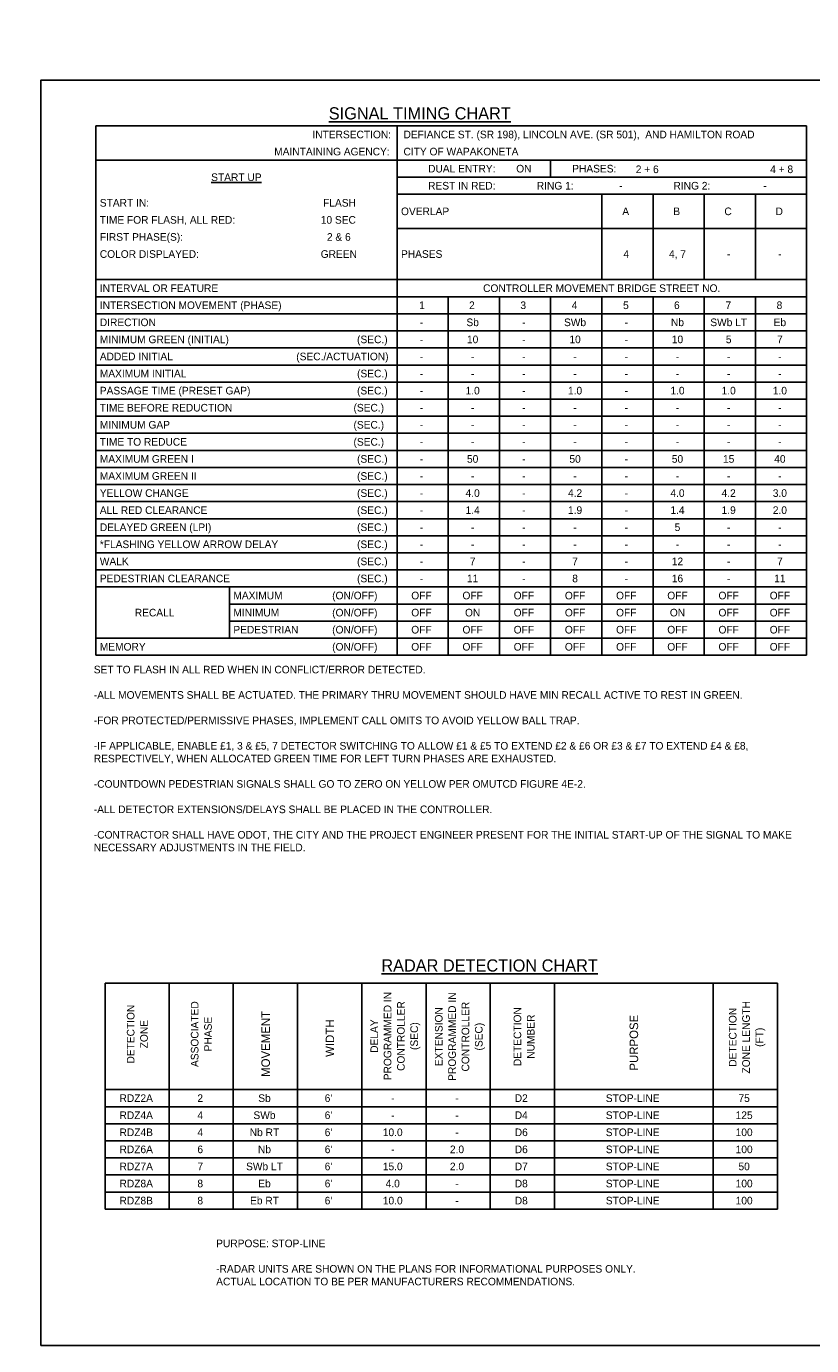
# Model space of a CAD drawing. Header units: feet. Extents: x -492 to 1495683, y -198 to 337262.
# Tile 17 of 38: x 95 to 108, y -138 to -116. Entities that reach past the tile are written whole.
import ezdxf
from ezdxf.enums import TextEntityAlignment as Align

# ---------------------------------------------------------------- set-up
doc = ezdxf.new("R2010")
doc.units = ezdxf.units.FT
doc.header["$MEASUREMENT"] = 0
doc.layers.add('COLUMNS', color=6, linetype='Continuous', plot=False)
doc.layers.add('SH_Data', color=7, linetype='Continuous')
doc.layers.add('TEXT-DED', color=10, linetype='Continuous')
doc.styles.add('Slanted-Normal', font='font31.shx', dxfattribs={"height": 0.14})
doc.styles.get("Standard").update_dxf_attribs({"font": 'font31.shx'})
doc.dimstyles.get("Standard").update_dxf_attribs({"dimtxt": 0.18, "dimasz": 0.18, "dimexe": 0.18, "dimexo": 0.0625, "dimgap": 0.09, "dimtad": 0, "dimtih": 1, "dimtoh": 1, "dimdec": 4, "dimzin": 0, "dimdsep": 46, "dimtxsty": 'Standard', "dimcen": 0.09, "dimadec": 0, "dimazin": 0, "dimtfac": 1, "dimtdec": 4, "dimtofl": 0, "dimtmove": 0, "dimatfit": 3, "dimfxl": 1, "dimtolj": 1, "dimtzin": 0, "dimarcsym": 0})

# ---------------------------------------------------------------- blocks, each defined once
blk = doc.blocks.new('*D1099')
at = {"layer": 'Defpoints', "color": 0, "transparency": 16777216}
for p in [(87.614, -118.712), (88.795, -118.712), (90.277, -118.712), (88.476, -119.263), (88.795, -121.588)]:
    blk.add_point(p, dxfattribs=at)
at = {"layer": 'TEXT-DED', "color": 0, "lineweight": -2, "transparency": 16777216}
blk.add_arc((88.795, -118.712), 0.636, 191.2725, 258.7275, dxfattribs=at)
at = {"layer": 'TEXT-DED', "color": 0, "transparency": 16777216}
for points in [[(88.15, -118.839), (88.191, -118.834), (88.158, -118.712)], [(88.672, -119.315), (88.668, -119.357), (88.795, -119.348)]]:
    blk.add_solid(points, dxfattribs=at)

msp = doc.modelspace()

# ---------------------------------------------------------------- linework, layer by layer
at = {"layer": 'COLUMNS', "color": 3}
msp.add_lwpolyline([(95.53658, -138.06895), (95.53658, -117.31895), (125.91158, -117.31895), (125.91158, -138.06895)], close=True, dxfattribs=at)
at = {"layer": 'SH_Data', "color": 3}
for p, q in [((96.43837, -118.06899), (108.09956, -118.06899)), ((96.43837, -118.06899), (96.43837, -126.74899)), ((101.37955, -118.06899), (101.37955, -126.74899)), ((108.09956, -118.06899), (108.09956, -126.74899)), ((96.43837, -118.62899), (108.09956, -118.62899)), ((103.89955, -118.62899), (103.89955, -118.90899)), ((101.37955, -118.90899), (108.09956, -118.90899)), ((101.37955, -119.18899), (108.09956, -119.18899)), ((104.73955, -119.18899), (104.73955, -120.58899)), ((105.57955, -119.18899), (105.57955, -120.58899)), ((106.41956, -119.18899), (106.41956, -120.58899)), ((107.25956, -119.18899), (107.25956, -120.58899)), ((101.37955, -119.74899), (108.09956, -119.74899)), ((96.43837, -120.58899), (108.09956, -120.58899)), ((96.43837, -120.86899), (108.09956, -120.86899)), ((96.43837, -126.74899), (108.09956, -126.74899)), ((96.59321, -132.125), (107.62028, -132.125)), ((96.59321, -132.125), (96.59321, -135.83089)), ((97.64321, -132.125), (97.64321, -135.83089)), ((98.69321, -132.125), (98.69321, -135.83089)), ((99.74733, -132.125), (99.74733, -135.83089)), ((100.80145, -132.125), (100.80145, -135.83089)), ((101.85557, -132.125), (101.85557, -135.83089)), ((102.90969, -132.125), (102.90969, -135.83089)), ((103.9638, -132.125), (103.9638, -135.83089)), ((106.56616, -132.125), (106.56616, -135.83089)), ((107.62028, -132.125), (107.62028, -135.83089)), ((96.59321, -133.87089), (107.62028, -133.87089)), ((96.59321, -135.83089), (107.62028, -135.83089))]:
    msp.add_line(p, q, dxfattribs=at)
at = {"layer": 'TEXT-DED'}
for p, q in [((102.21955, -120.86899), (102.21955, -126.74899)), ((103.05955, -120.86899), (103.05955, -126.74899)), ((103.89955, -120.86899), (103.89955, -126.74899)), ((104.73955, -120.86899), (104.73955, -126.74899)), ((105.57955, -120.86899), (105.57955, -126.74899)), ((106.41956, -120.86899), (106.41956, -126.74899)), ((107.25956, -120.86899), (107.25956, -126.74899)), ((96.43837, -121.14899), (108.09956, -121.14899)), ((96.43837, -121.42899), (108.09956, -121.42899)), ((96.43837, -121.70899), (108.09956, -121.70899)), ((96.43837, -121.98899), (108.09956, -121.98899)), ((96.43837, -122.26899), (108.09956, -122.26899)), ((96.43837, -122.54899), (108.09956, -122.54899)), ((96.43837, -122.82899), (108.09956, -122.82899)), ((96.43837, -123.10899), (108.09956, -123.10899)), ((96.43837, -123.38899), (108.09956, -123.38899)), ((96.43837, -123.66899), (108.09956, -123.66899)), ((96.43837, -123.94899), (108.09956, -123.94899)), ((96.43837, -124.22899), (108.09956, -124.22899)), ((96.43837, -124.50899), (108.09956, -124.50899)), ((96.43837, -124.78899), (108.09956, -124.78899)), ((96.43837, -125.06899), (108.09956, -125.06899)), ((96.43837, -125.34899), (108.09956, -125.34899)), ((96.43837, -125.62899), (108.09956, -125.62899)), ((98.62896, -125.62899), (98.62896, -126.46899)), ((98.62896, -125.90899), (108.09956, -125.90899)), ((98.62896, -126.18899), (108.09956, -126.18899)), ((96.43837, -126.46899), (108.09956, -126.46899)), ((96.59321, -134.15089), (107.62028, -134.15089)), ((96.59321, -134.43089), (107.62028, -134.43089)), ((96.59321, -134.71089), (107.62028, -134.71089)), ((96.59321, -134.99089), (107.62028, -134.99089)), ((96.59321, -135.27089), (107.62028, -135.27089)), ((96.59321, -135.55089), (107.62028, -135.55089))]:
    msp.add_line(p, q, dxfattribs=at)

# ---------------------------------------------------------------- texts
at = {"layer": 'TEXT-DED', "style": 'Slanted-Normal'}
for s, p in [('%%USIGNAL TIMING CHART', (100.25979, -117.76207)), ('%%URADAR DETECTION CHART', (101.12249, -131.735))]:
    msp.add_text(s, height=0.2, dxfattribs=at).set_placement(p, align=Align.TOP_LEFT)
for s, p in [('INTERSECTION:', (101.28214, -118.20899)), ('MAINTAINING AGENCY:', (101.2592, -118.48899)), ('DUAL ENTRY: ', (103.04136, -118.76899)), ('REST IN RED: ', (103.04144, -119.04899)), ('(SEC.)', (101.22586, -121.56899)), ('(SEC./ACTUATION)', (101.24056, -121.84899)), ('(SEC.)', (101.22586, -122.12899)), ('(SEC.)', (101.22586, -122.40899)), ('(SEC.)', (101.16764, -122.68899)), ('(SEC.)', (101.16764, -122.96899)), ('(SEC.)', (101.16764, -123.24899)), ('(SEC.)', (101.22586, -123.52899)), ('(SEC.)', (101.22586, -123.80899)), ('(SEC.)', (101.22586, -124.08899)), ('(SEC.)', (101.22586, -124.36899)), ('(SEC.)', (101.22586, -124.64899)), ('(SEC.)', (101.22586, -124.92899)), ('(SEC.)', (101.22586, -125.20899)), ('(SEC.)', (101.22586, -125.48899)), ('(ON/OFF)', (101.05871, -125.76899)), ('(ON/OFF)', (101.05871, -126.04899)), ('(ON/OFF)', (101.05871, -126.32899)), ('(ON/OFF)', (101.05871, -126.60899))]:
    msp.add_text(s, height=0.125, dxfattribs=at).set_placement(p, align=Align.MIDDLE_RIGHT)
for s, p in [('DEFIANCE ST. (SR 198), LINCOLN AVE. (SR 501),  AND HAMILTON ROAD', (101.48607, -118.20899)), ('CITY OF WAPAKONETA', (101.48607, -118.48899)), ('RING 1:', (103.67294, -119.04899)), ('RING 2:', (105.91496, -119.04899)), ('START IN: ', (96.50425, -119.32899)), ('OVERLAP', (101.44543, -119.46899)), ('TIME FOR FLASH, ALL RED:   ', (96.50425, -119.60899)), ('FIRST PHASE(S):', (96.50425, -119.88899)), ('COLOR DISPLAYED:', (96.50425, -120.16899)), ('PHASES', (101.44543, -120.16899)), ('INTERVAL OR FEATURE', (96.50425, -120.72899)), ('INTERSECTION MOVEMENT (PHASE)', (96.50425, -121.00899)), ('DIRECTION', (96.50425, -121.28899)), ('MINIMUM GREEN (INITIAL) ', (96.50425, -121.56899)), ('ADDED INITIAL', (96.50425, -121.84899)), ('MAXIMUM INITIAL', (96.50425, -122.12899)), ('PASSAGE TIME (PRESET GAP)', (96.50425, -122.40899)), ('TIME BEFORE REDUCTION', (96.50425, -122.68899)), ('MINIMUM GAP', (96.50425, -122.96899)), ('TIME TO REDUCE', (96.50425, -123.24899)), ('MAXIMUM GREEN I', (96.50425, -123.52899)), ('MAXIMUM GREEN II', (96.50425, -123.80899)), ('YELLOW CHANGE', (96.50425, -124.08899)), ('ALL RED CLEARANCE', (96.50425, -124.36899)), ('DELAYED GREEN (LPI)', (96.50425, -124.64899)), ('*FLASHING YELLOW ARROW DELAY', (96.50425, -124.92899)), ('WALK', (96.50425, -125.20899)), ('PEDESTRIAN CLEARANCE', (96.50425, -125.48899)), ('MAXIMUM', (98.69484, -125.76899)), ('MINIMUM', (98.69484, -126.04899)), ('PEDESTRIAN', (98.69484, -126.32899)), ('MEMORY    ', (96.50425, -126.60899))]:
    msp.add_text(s, height=0.125, dxfattribs=at).set_placement(p, align=Align.MIDDLE_LEFT)
for s, p in [('ON', (103.46071, -118.76899)), ('PHASES:', (104.61593, -118.76899)), ('2 + 6', (105.48454, -118.77958)), ('4 + 8', (107.68973, -118.77958)), ('%%uSTART UP%%U', (98.74423, -118.90899)), ('-', (105.05216, -119.04899)), ('-', (107.41698, -119.04899)), ('FLASH', (100.43646, -119.32899)), ('A', (105.13143, -119.46899)), ('B', (105.96802, -119.46899)), ('C', (106.8101, -119.46899)), ('D', (107.6501, -119.46899)), ('10 SEC', (100.41706, -119.60899)), ('2 & 6', (100.42506, -119.88899)), ('GREEN', (100.42506, -120.16899)), ('4', (105.14071, -120.16899)), ('4, 7', (105.98071, -120.16899)), ('-', (106.82071, -120.16899)), ('-', (107.66071, -120.16899)), ('CONTROLLER MOVEMENT BRIDGE STREET NO.', (104.73791, -120.72899)), ('1', (101.78792, -121.00899)), ('2', (102.60823, -121.00899)), ('3', (103.45037, -121.00899)), ('4', (104.29271, -121.00899)), ('5', (105.13479, -121.00899)), ('6', (105.97017, -121.00899)), ('7', (106.81523, -121.00899)), ('8', (107.65334, -121.00899)), ('-', (101.78071, -121.28899)), ('Sb', (102.62071, -121.28899)), ('-', (103.46071, -121.28899)), ('SWb', (104.30071, -121.28899)), ('-', (105.14071, -121.28899)), ('Nb', (105.98071, -121.28899)), ('SWb LT', (106.82071, -121.28899)), ('Eb', (107.66071, -121.28899)), ('10', (102.62071, -121.56899)), ('10', (104.30071, -121.56899)), ('10', (105.98071, -121.56899)), ('5', (106.82071, -121.56899)), ('7', (107.66071, -121.56899)), ('-', (101.78071, -121.56899)), ('-', (103.46071, -121.56899)), ('-', (105.14071, -121.56899)), ('-', (101.78071, -121.84899)), ('-', (102.62071, -121.84899)), ('-', (103.46071, -121.84899)), ('-', (104.30071, -121.84899)), ('-', (105.14071, -121.84899)), ('-', (105.98071, -121.84899)), ('-', (106.82071, -121.84899)), ('-', (107.66071, -121.84899)), ('-', (101.78071, -122.12899)), ('-', (102.62071, -122.12899)), ('-', (103.46071, -122.12899)), ('-', (104.30071, -122.12899)), ('-', (105.14071, -122.12899)), ('-', (105.98071, -122.12899)), ('-', (106.82071, -122.12899)), ('-', (107.66071, -122.12899)), ('-', (101.78071, -122.40899)), ('1.0', (102.62071, -122.40899)), ('-', (103.46071, -122.40899)), ('1.0', (104.30071, -122.40899)), ('-', (105.14071, -122.40899)), ('1.0', (105.98071, -122.40899)), ('1.0', (106.82071, -122.40899)), ('1.0', (107.66071, -122.40899)), ('-', (101.78071, -122.68899)), ('-', (102.62071, -122.68899)), ('-', (103.46071, -122.68899)), ('-', (104.30071, -122.68899)), ('-', (105.14071, -122.68899)), ('-', (105.98071, -122.68899)), ('-', (106.82071, -122.68899)), ('-', (107.66071, -122.68899)), ('-', (101.78071, -122.96899)), ('-', (102.62071, -122.96899)), ('-', (103.46071, -122.96899)), ('-', (104.30071, -122.96899)), ('-', (105.14071, -122.96899)), ('-', (105.98071, -122.96899)), ('-', (106.82071, -122.96899)), ('-', (107.66071, -122.96899)), ('-', (101.78071, -123.24899)), ('-', (102.62071, -123.24899)), ('-', (103.46071, -123.24899)), ('-', (104.30071, -123.24899)), ('-', (105.14071, -123.24899)), ('-', (105.98071, -123.24899)), ('-', (106.82071, -123.24899)), ('-', (107.66071, -123.24899)), ('50', (102.62071, -123.52899)), ('50', (104.30071, -123.52899)), ('50', (105.98071, -123.52899)), ('15', (106.82071, -123.52899)), ('40', (107.66071, -123.52899)), ('-', (101.78071, -123.52899)), ('-', (103.46071, -123.52899)), ('-', (105.14071, -123.52899)), ('-', (101.78071, -123.80899)), ('-', (102.62071, -123.80899)), ('-', (103.46071, -123.80899)), ('-', (104.30071, -123.80899)), ('-', (105.14071, -123.80899)), ('-', (105.98071, -123.80899)), ('-', (106.82071, -123.80899)), ('-', (107.66071, -123.80899)), ('-', (101.78071, -124.08899)), ('4.0', (102.62071, -124.08899)), ('-', (103.46071, -124.08899)), ('4.2', (104.30071, -124.08899)), ('-', (105.14071, -124.08899)), ('4.0', (105.98071, -124.08899)), ('4.2', (106.82071, -124.08899)), ('3.0', (107.66071, -124.08899)), ('-', (101.78071, -124.36899)), ('1.4', (102.62071, -124.36899)), ('-', (103.46071, -124.36899)), ('1.9', (104.30071, -124.36899)), ('-', (105.14071, -124.36899)), ('1.4', (105.98071, -124.36899)), ('1.9', (106.82071, -124.36899)), ('2.0', (107.66071, -124.36899)), ('5', (105.98071, -124.64899)), ('-', (101.78071, -124.64899)), ('-', (102.62071, -124.64899)), ('-', (103.46071, -124.64899)), ('-', (104.30071, -124.64899)), ('-', (105.14071, -124.64899)), ('-', (106.82071, -124.64899)), ('-', (107.66071, -124.64899)), ('-', (101.78071, -124.92899)), ('-', (102.62071, -124.92899)), ('-', (103.46071, -124.92899)), ('-', (104.30071, -124.92899)), ('-', (105.14071, -124.92899)), ('-', (105.98071, -124.92899)), ('-', (106.82071, -124.92899)), ('-', (107.66071, -124.92899)), ('-', (101.78071, -125.20899)), ('7', (102.62071, -125.20899)), ('-', (103.46071, -125.20899)), ('7', (104.30071, -125.20899)), ('-', (105.14071, -125.20899)), ('12', (105.98071, -125.20899)), ('-', (106.82071, -125.20899)), ('7', (107.66071, -125.20899)), ('11', (102.62071, -125.48899)), ('8', (104.30071, -125.48899)), ('16', (105.98071, -125.48899)), ('11', (107.66071, -125.48899)), ('-', (101.78071, -125.48899)), ('-', (103.46071, -125.48899)), ('-', (105.14071, -125.48899)), ('-', (106.82071, -125.48899)), ('OFF', (101.78071, -125.76899)), ('OFF', (102.62071, -125.76899)), ('OFF', (103.46071, -125.76899)), ('OFF', (104.30071, -125.76899)), ('OFF', (105.14071, -125.76899)), ('OFF', (105.98071, -125.76899)), ('OFF', (106.82071, -125.76899)), ('OFF', (107.66071, -125.76899)), ('RECALL', (97.40325, -126.04899)), ('OFF', (101.78071, -126.04899)), ('ON', (102.62071, -126.04899)), ('OFF', (103.46071, -126.04899)), ('OFF', (104.30071, -126.04899)), ('OFF', (105.14071, -126.04899)), ('ON', (105.98071, -126.04899)), ('OFF', (106.82071, -126.04899)), ('OFF', (107.66071, -126.04899)), ('OFF', (101.78071, -126.32899)), ('OFF', (102.62071, -126.32899)), ('OFF', (103.46071, -126.32899)), ('OFF', (104.30071, -126.32899)), ('OFF', (105.14071, -126.32899)), ('OFF', (105.98071, -126.32899)), ('OFF', (106.82071, -126.32899)), ('OFF', (107.66071, -126.32899)), ('OFF', (101.78071, -126.60899)), ('OFF', (102.62071, -126.60899)), ('OFF', (103.46071, -126.60899)), ('OFF', (104.30071, -126.60899)), ('OFF', (105.14071, -126.60899)), ('OFF', (105.98071, -126.60899)), ('OFF', (106.82071, -126.60899)), ('OFF', (107.66071, -126.60899)), ('RDZ2A', (97.10143, -134.01089)), ('2', (98.15143, -134.01089)), ('Sb', (99.20555, -134.01089)), ("6'", (100.25555, -134.01089)), ('-', (101.30967, -134.01089)), ('-', (102.36378, -134.01089)), ('D2', (103.4179, -134.01089)), ('STOP-LINE', (105.24614, -134.01089)), ('75', (107.07438, -134.01089)), ('RDZ4A', (97.10143, -134.29089)), ('4', (98.15143, -134.29089)), ('SWb', (99.20555, -134.29089)), ("6'", (100.25555, -134.29089)), ('-', (101.30967, -134.29089)), ('-', (102.36378, -134.29089)), ('D4', (103.4179, -134.29089)), ('STOP-LINE', (105.24614, -134.29089)), ('125', (107.07438, -134.29089)), ('RDZ4B', (97.10143, -134.57089)), ('4', (98.15143, -134.57089)), ('Nb RT', (99.20555, -134.57089)), ("6'", (100.25555, -134.57089)), ('10.0', (101.30967, -134.57089)), ('D6', (103.4179, -134.57089)), ('STOP-LINE', (105.24614, -134.57089)), ('100', (107.07438, -134.57089)), ('-', (102.36378, -134.57089)), ('RDZ6A', (97.10143, -134.85089)), ('6', (98.15143, -134.85089)), ('Nb', (99.20555, -134.85089)), ("6'", (100.25555, -134.85089)), ('-', (101.30967, -134.85089)), ('2.0', (102.36378, -134.85089)), ('D6', (103.4179, -134.85089)), ('STOP-LINE', (105.24614, -134.85089)), ('100', (107.07438, -134.85089)), ('RDZ7A', (97.10143, -135.13089)), ('7', (98.15143, -135.13089)), ('SWb LT', (99.20555, -135.13089)), ("6'", (100.25555, -135.13089)), ('15.0', (101.30967, -135.13089)), ('2.0', (102.36378, -135.13089)), ('D7', (103.4179, -135.13089)), ('STOP-LINE', (105.24614, -135.13089)), ('50', (107.07438, -135.13089)), ('RDZ8A', (97.10143, -135.41089)), ('8', (98.15143, -135.41089)), ('Eb', (99.20555, -135.41089)), ("6'", (100.25555, -135.41089)), ('4.0', (101.30967, -135.41089)), ('-', (102.36378, -135.41089)), ('D8', (103.4179, -135.41089)), ('STOP-LINE', (105.24614, -135.41089)), ('100', (107.07438, -135.41089)), ('RDZ8B', (97.10143, -135.69089)), ('8', (98.15143, -135.69089)), ('Eb RT', (99.20555, -135.69089)), ("6'", (100.25555, -135.69089)), ('10.0', (101.30967, -135.69089)), ('D8', (103.4179, -135.69089)), ('STOP-LINE', (105.24614, -135.69089)), ('100', (107.07438, -135.69089)), ('-', (102.36378, -135.69089))]:
    msp.add_text(s, height=0.125, dxfattribs=at).set_placement(p, align=Align.MIDDLE_CENTER)
for s, p in [('MOVEMENT', (99.22439, -133.12149)), ('WIDTH', (100.27851, -133.02784)), ('PURPOSE', (105.26498, -133.1017))]:
    msp.add_text(s, height=0.14, rotation=90, dxfattribs=at).set_placement(p, align=Align.MIDDLE_CENTER)
at = {"layer": 'TEXT-DED', "char_height": 0.125, "attachment_point": 1, "style": 'Slanted-Normal'}
for s, insert, width in [('SET TO FLASH IN ALL RED WHEN IN CONFLICT/ERROR DETECTED.\\P\\P-ALL MOVEMENTS SHALL BE ACTUATED. THE PRIMARY THRU MOVEMENT SHOULD HAVE MIN RECALL ACTIVE TO REST IN GREEN.\\P\\P-FOR PROTECTED/PERMISSIVE PHASES, IMPLEMENT CALL OMITS TO AVOID YELLOW BALL TRAP.\\P\\P-IF APPLICABLE, ENABLE £1, 3 & £5, 7 DETECTOR SWITCHING TO ALLOW £1 & £5 TO EXTEND £2 & £6 OR £3 & £7 TO EXTEND £4 & £8, RESPECTIVELY, WHEN ALLOCATED GREEN TIME FOR LEFT TURN PHASES ARE EXHAUSTED.\\P\\P-COUNTDOWN PEDESTRIAN SIGNALS SHALL GO TO ZERO ON YELLOW PER OMUTCD FIGURE 4E-2.\\P\\P-ALL DETECTOR EXTENSIONS/DELAYS SHALL BE PLACED IN THE CONTROLLER.\\P\\P-CONTRACTOR SHALL HAVE ODOT, THE CITY AND THE PROJECT ENGINEER PRESENT FOR THE INITIAL START-UP OF THE SIGNAL TO MAKE NECESSARY ADJUSTMENTS IN THE FIELD.', (96.40528, -126.92049), 11.6503914), ('\\pxt5;PURPOSE: STOP-LINE\\P\\P\\ptz;-RADAR UNITS ARE SHOWN ON THE PLANS FOR INFORMATIONAL PURPOSES ONLY. ACTUAL LOCATION TO BE PER MANUFACTURERS RECOMMENDATIONS.\\P\\P\\pt5; ', (98.41296, -136.33045), 7.0202135)]:
    msp.add_mtext(s, dxfattribs=dict(at, insert=insert, width=width))
at = {"layer": 'TEXT-DED', "char_height": 0.125, "attachment_point": 5, "rotation": 90, "line_spacing_factor": 1.05, "style": 'Slanted-Normal'}
for s, insert, width in [('DELAY PROGRAMMED IN CONTROLLER \\P(SEC)', (101.35251, -132.99332), 1.6241385), ('EXTENSION PROGRAMMED IN CONTROLLER\\P(SEC)', (102.41128, -133.00246), 1.6262873), ('DETECTION\\PZONE', (97.12027, -132.96127), 1.0843054), ('ASSOCIATED PHASE', (98.17027, -132.96127), 1.0843054), ('DETECTION NUMBER', (103.4654, -133.00246), 1.6262873), ('DETECTION\\PZONE LENGTH\\P(FT)', (107.12407, -133.0126), 1.4199581)]:
    msp.add_mtext(s, dxfattribs=dict(at, insert=insert, width=width))

# ---------------------------------------------------------------- dimensions: what is measured, and where the dimension line sits
at = {"layer": 'TEXT-DED'}
dim = msp.add_angular_dim_2l(base=(88.47639, -119.26324), line1=((88.79457, -121.58803), (88.79457, -118.71212)), line2=((90.2774, -118.71212), (87.61361, -118.71212)), text=' ', dimstyle='Standard', override={"dimscale": 1, "dimasz": 0.125, "dimlfac": 1}, dxfattribs=at)
dim.commit()
dim.dimension.update_dxf_attribs({"geometry": '*D1099', "text_midpoint": (146.8941, -21.76959)})

doc.saveas('drawing.dxf')
